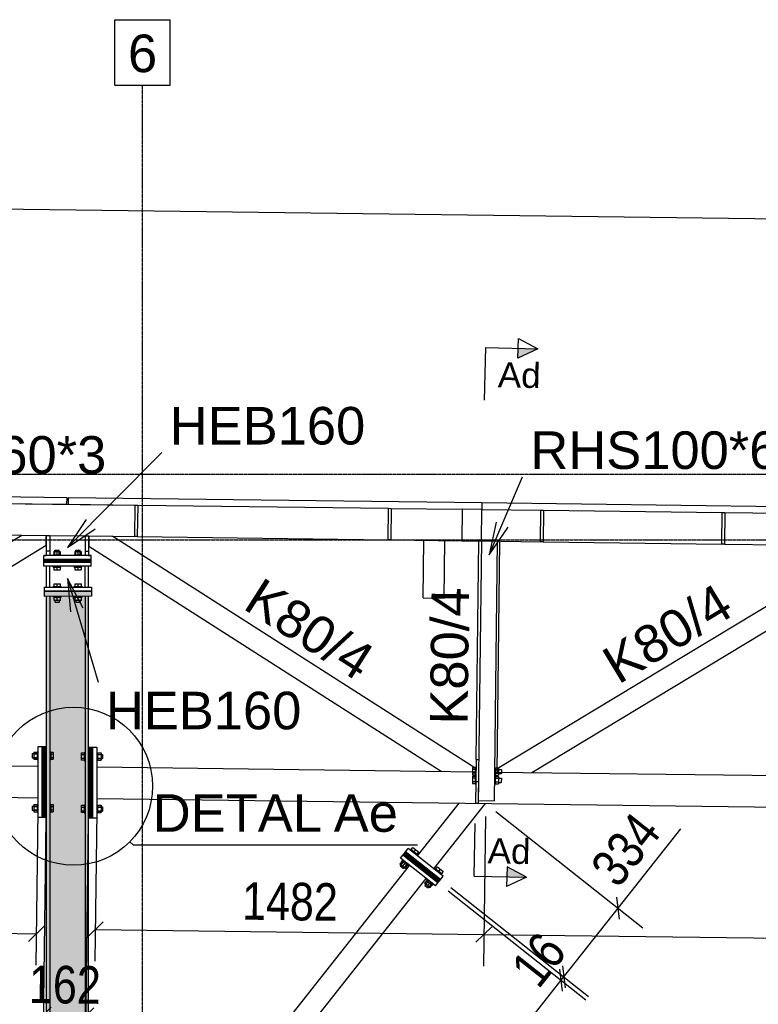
# Model space of a CAD drawing. Header units: millimetres. Extents: x -32861 to 254386, y 0 to 15445.
# Tile 5 of 67: x -23714 to -20898, y 8105 to 11858. Entities that reach past the tile are written whole.
import ezdxf

# ---------------------------------------------------------------- set-up
doc = ezdxf.new("R2010")
doc.units = ezdxf.units.MM
doc.linetypes.add('DXK_LINE_DOT3', pattern=[5.9187, 2.979, -0.9799, 0.9799, -0.9799])
doc.styles.add('Arial', font='ARIAL.TTF', dxfattribs={"height": 0.2})
doc.styles.add('Arial Narrow', font='ARIALN.TTF', dxfattribs={"height": 0.2})

# ---------------------------------------------------------------- blocks, each defined once
blk = doc.blocks.new('Part-94581 - 93498')
at = {"color": 7}
for p, q in [((-23620.9, 9694.7), (-23611.9, 9694.7)), ((-23620.9, 9694.7), (-23620.9, 9694.7)), ((-23451.9, 9694.9), (-23440.9, 9695)), ((-23440.9, 9695), (-23440.9, 9695))]:
    blk.add_line(p, q, dxfattribs=at)
blk = doc.blocks.new('Part-94392 - 93498')
at = {"color": 7}
for p, q in [((-22197.8, 8670.9), (-22038.9, 8871.9)), ((-22135.1, 8621.3), (-21937.9, 8870.6))]:
    blk.add_line(p, q, dxfattribs=at)
blk = doc.blocks.new('Bolt-93934 - 93498')
at = {"color": 7}
for p, q in [((-23579.3, 9659.5), (-23579.3, 9659.7)), ((-23579.3, 9659.5), (-23579.3, 9659.7)), ((-23579.3, 9659.5), (-23561.3, 9659.6)), ((-23578.9, 9659.5), (-23579.3, 9659.5)), ((-23561.3, 9659.6), (-23561.3, 9659.8)), ((-23561.3, 9659.6), (-23561.3, 9659.8)), ((-23499.3, 9659.8), (-23493.1, 9659.9)), ((-23499.3, 9659.9), (-23499.3, 9659.8)), ((-23499.3, 9659.8), (-23499.3, 9659.9)), ((-23498.9, 9659.8), (-23499.3, 9659.8))]:
    blk.add_line(p, q, dxfattribs=at)
blk = doc.blocks.new('Part-93592 - 93498')
blk.add_hatch(color=96).paths.add_polyline_path([(-23451.9, 9659.9), (-23464.9, 9659.9), (-23595.3, 9659.7), (-23598.9, 9659.7), (-23611.9, 9659.7), (-23611.9, 6675.6), (-23598.9, 6675.6), (-23598.9, 6665.5), (-23464.9, 6665.5), (-23464.9, 6675.6), (-23451.9, 6675.6)])
at = {"color": 96}
for p, q in [((-23611.9, 6675.6), (-23611.9, 9659.7)), ((-23598.9, 9659.7), (-23598.9, 6675.6)), ((-23464.9, 9659.9), (-23464.9, 6675.6)), ((-23451.9, 6675.6), (-23451.9, 9659.9)), ((-23598.9, 6675.6), (-23611.9, 6675.6)), ((-23598.9, 6665.5), (-23464.9, 6665.5)), ((-23464.9, 6675.6), (-23451.9, 6675.6))]:
    blk.add_line(p, q, dxfattribs=at)
blk = doc.blocks.new('Part-94459 - 93498')
at = {"color": 7}
for p, q in [((-23440.9, 9084.5), (-23435.9, 9084.5)), ((-23440.9, 8814.5), (-23440.9, 9084.5)), ((-23435.9, 9084.5), (-23435.9, 8814.5)), ((-23435.9, 8814.5), (-23440.9, 8814.5))]:
    blk.add_line(p, q, dxfattribs=at)
blk = doc.blocks.new('Part-93683 - 93498')
at = {"color": 7}
for p, q in [((-23419.9, 9009.5), (-21974.4, 8991.1)), ((-21904.4, 8990.2), (-20364.5, 8970.6)), ((-23419.9, 8889.5), (-12251.7, 8747.5))]:
    blk.add_line(p, q, dxfattribs=at)
blk = doc.blocks.new('Bolt-95091 - 93498')
at = {"color": 7}
for p, q in [((-21987.6, 8973.8), (-21988, 8946.2)), ((-21987.6, 8973.8), (-21977.6, 8973.7)), ((-21987.2, 9007.1), (-21987.5, 8979.5)), ((-21987.5, 8979.5), (-21977.5, 8979.3)), ((-21987.4, 8987.2), (-21977.4, 8987)), ((-21987.3, 9001), (-21977.3, 9000.9)), ((-21987.2, 9007.1), (-21977.2, 9007)), ((-21977.6, 8974.9), (-21978, 8944.9)), ((-21977.2, 9008.1), (-21977.6, 8978.2)), ((-21977.6, 8978.2), (-21974.6, 8978.2)), ((-21977.6, 8974.9), (-21974.6, 8974.8)), ((-21977.2, 9008.1), (-21974.2, 9008.1)), ((-21904.6, 8977.3), (-21901.6, 8977.2)), ((-21904.6, 8973.9), (-21901.6, 8973.9)), ((-21904.2, 9007.2), (-21901.2, 9007.2)), ((-21901.6, 8973.9), (-21902, 8944)), ((-21901.2, 9007.2), (-21901.6, 8977.2)), ((-21901.6, 8978.4), (-21888.6, 8978.2)), ((-21901.6, 8972.7), (-21888.6, 8972.6)), ((-21901.5, 8986.1), (-21888.5, 8985.9)), ((-21901.3, 8999.9), (-21888.3, 8999.7)), ((-21901.2, 9006), (-21888.2, 9005.9)), ((-21888.6, 8972.6), (-21889, 8944.9)), ((-21888.2, 9005.9), (-21888.6, 8978.2)), ((-21888.5, 8984.1), (-21877.5, 8983.9)), ((-21888.3, 9000), (-21877.3, 8999.9)), ((-21877.3, 8999.9), (-21877.5, 8983.9)), ((-21988, 8946.2), (-21978, 8946.1)), ((-21987.9, 8953.9), (-21977.9, 8953.7)), ((-21987.7, 8967.7), (-21977.7, 8967.6)), ((-21978, 8944.9), (-21975, 8944.9)), ((-21905, 8944), (-21902, 8944)), ((-21902, 8945.1), (-21889, 8944.9)), ((-21901.9, 8952.8), (-21888.9, 8952.6)), ((-21901.7, 8966.6), (-21888.7, 8966.4)), ((-21888.9, 8950.8), (-21877.9, 8950.6)), ((-21888.7, 8966.7), (-21877.7, 8966.6)), ((-21877.7, 8966.6), (-21877.9, 8950.6))]:
    blk.add_line(p, q, dxfattribs=at)
blk = doc.blocks.new('Part-94462 - 93498')
at = {"color": 7}
for p, q in [((-23435.9, 9084.5), (-23419.9, 9084.5)), ((-23435.9, 8814.5), (-23435.9, 9084.5)), ((-23419.9, 9084.5), (-23419.9, 8814.5)), ((-23419.9, 8814.5), (-23435.9, 8814.5))]:
    blk.add_line(p, q, dxfattribs=at)
blk = doc.blocks.new('Part-94447 - 93498')
at = {"color": 7}
for p, q in [((-22262.9, 8661.1), (-22253, 8673.7)), ((-22119.6, 8568.3), (-22253, 8673.7)), ((-22129.5, 8555.7), (-22262.9, 8661.1)), ((-22129.5, 8555.7), (-22119.6, 8568.3))]:
    blk.add_line(p, q, dxfattribs=at)
blk = doc.blocks.new('Part-93722 - 93498')
at = {"color": 7}
for p, q in [((-21973.8, 9037.5), (-21963.2, 9871)), ((-21894.4, 8990.1), (-21883.2, 9870))]:
    blk.add_line(p, q, dxfattribs=at)
blk = doc.blocks.new('Part-94900 - 93498')
at = {"color": 7}
for p, q in [((-23528.7, 10035.9), (-23529.1, 10010.9)), ((-21951.9, 10015.9), (-23528.7, 10035.9)), ((-23529.1, 10010.9), (-23274.1, 10007.7)), ((-23264.1, 10007.6), (-22307.5, 9995.4)), ((-22297.5, 9995.3), (-22026.7, 9991.8))]:
    blk.add_line(p, q, dxfattribs=at)
blk = doc.blocks.new('Bolt-94786 - 93498')
at = {"color": 7}
for p, q in [((-23451.9, 9057.5), (-23450.9, 9057.5)), ((-23451.9, 9057.5), (-23450.9, 9057.5)), ((-23419.9, 9064.5), (-23416.9, 9064.5)), ((-23419.9, 9057.5), (-23397.9, 9057.5)), ((-23416.9, 9064.5), (-23416.9, 9034.5)), ((-23416.9, 9063.3), (-23403.9, 9063.3)), ((-23416.9, 9056.4), (-23403.9, 9056.4)), ((-23403.9, 9063.3), (-23403.9, 9035.6)), ((-23397.9, 9057.5), (-23397.9, 9041.5)), ((-23451.9, 9041.5), (-23450.9, 9041.5)), ((-23451.9, 9041.5), (-23450.9, 9041.5)), ((-23419.9, 9041.5), (-23397.9, 9041.5)), ((-23419.9, 9034.5), (-23416.9, 9034.5)), ((-23416.9, 9042.5), (-23403.9, 9042.5)), ((-23416.9, 9035.6), (-23403.9, 9035.6)), ((-23419.9, 8864.5), (-23416.9, 8864.5)), ((-23416.9, 8864.5), (-23416.9, 8834.5)), ((-23416.9, 8863.3), (-23403.9, 8863.3)), ((-23403.9, 8863.3), (-23403.9, 8835.6)), ((-23451.9, 8857.5), (-23450.9, 8857.5)), ((-23451.9, 8857.5), (-23450.9, 8857.5)), ((-23451.9, 8841.5), (-23450.9, 8841.5)), ((-23450.9, 8841.5), (-23451.9, 8841.5)), ((-23419.9, 8857.5), (-23397.9, 8857.5)), ((-23419.9, 8841.5), (-23397.9, 8841.5)), ((-23419.9, 8834.5), (-23416.9, 8834.5)), ((-23416.9, 8856.4), (-23403.9, 8856.4)), ((-23416.9, 8842.5), (-23403.9, 8842.5)), ((-23416.9, 8835.6), (-23403.9, 8835.6)), ((-23397.9, 8857.5), (-23397.9, 8841.5))]:
    blk.add_line(p, q, dxfattribs=at)
blk = doc.blocks.new('GridLine-95858 - 93498')
at = {"color": 6, "linetype": 'DXK_LINE_DOT3'}
blk.add_line((-32088, 10125), (-8520, 10125), dxfattribs=at)
blk = doc.blocks.new('GridLine-95861 - 93498')
at = {"color": 6, "linetype": 'DXK_LINE_DOT3'}
blk.add_line((-32088, 9875), (-8519.6, 9875), dxfattribs=at)
blk = doc.blocks.new('Part-93909 - 93498')
at = {"color": 7}
for p, q in [((-23868, 10015.3), (-23274.1, 10007.7)), ((-23264.1, 10007.6), (-22307.5, 9995.4)), ((-22297.5, 9995.3), (-22026.7, 9991.8)), ((-23869.6, 9895.3), (-23611.9, 9892)), ((-23598.9, 9891.8), (-23464.9, 9890.1)), ((-23451.9, 9890), (-23275.6, 9887.7)), ((-23265.6, 9887.6), (-22309, 9875.4)), ((-22299, 9875.3), (-22028.2, 9871.9))]:
    blk.add_line(p, q, dxfattribs=at)
blk = doc.blocks.new('Part-93915 - 93498')
at = {"color": 7}
for p, q in [((-23611.9, 9815.3), (-23611.9, 9892)), ((-23611.9, 9892), (-23598.9, 9892)), ((-23598.9, 9892), (-23598.9, 9815.3)), ((-23464.9, 9890.1), (-23451.9, 9890)), ((-23464.9, 9890.1), (-23464.9, 9815.3)), ((-23451.9, 9890), (-23451.9, 9815.3)), ((-23598.9, 9832), (-23611.9, 9832)), ((-23464.9, 9832), (-23451.9, 9832))]:
    blk.add_line(p, q, dxfattribs=at)
blk = doc.blocks.new('Part-93937 - 93498')
blk.add_hatch(color=96).paths.add_polyline_path([(-23620.8, 9659.7), (-23440.8, 9660), (-23440.9, 9680), (-23620.9, 9679.7)])
at = {"color": 96}
for p, q in [((-23620.9, 9679.7), (-23440.9, 9680)), ((-23620.9, 9679.7), (-23620.9, 9679.7)), ((-23620.9, 9679.7), (-23620.8, 9659.7)), ((-23440.8, 9660), (-23620.8, 9659.7)), ((-23440.9, 9680), (-23440.9, 9680)), ((-23440.9, 9680), (-23440.8, 9660))]:
    blk.add_line(p, q, dxfattribs=at)
blk = doc.blocks.new('Part-94843 - 93498')
at = {"color": 7}
for p, q in [((-23621.9, 9815.3), (-23611.9, 9815.3)), ((-23451.9, 9815.3), (-23441.9, 9815.3))]:
    blk.add_line(p, q, dxfattribs=at)
blk = doc.blocks.new('Bolt-94007 - 93498')
at = {"color": 7}
for p, q in [((-23665.9, 9060.3), (-23665.9, 9044.3)), ((-23665.9, 9060.3), (-23643.9, 9060.3)), ((-23659.9, 9066.2), (-23659.9, 9038.5)), ((-23659.9, 9066.2), (-23646.9, 9066.2)), ((-23659.9, 9059.2), (-23646.9, 9059.2)), ((-23646.9, 9067.3), (-23646.9, 9037.3)), ((-23646.9, 9067.3), (-23643.9, 9067.3)), ((-23612.9, 9060.3), (-23611.9, 9060.3)), ((-23611.9, 9060.3), (-23612.9, 9060.3)), ((-23598.9, 9067.3), (-23595.9, 9067.3)), ((-23598.9, 9060.3), (-23595.9, 9060.3)), ((-23595.9, 9067.3), (-23595.9, 9037.3)), ((-23595.9, 9066.2), (-23585.9, 9066.2)), ((-23595.9, 9059.2), (-23585.9, 9059.2)), ((-23585.9, 9066.2), (-23585.9, 9038.5)), ((-23665.9, 9044.3), (-23643.9, 9044.3)), ((-23659.9, 9045.4), (-23646.9, 9045.4)), ((-23659.9, 9038.5), (-23646.9, 9038.5)), ((-23646.9, 9037.3), (-23643.9, 9037.3)), ((-23612.9, 9044.3), (-23611.9, 9044.3)), ((-23612.9, 9044.3), (-23611.9, 9044.3)), ((-23598.9, 9044.3), (-23595.9, 9044.3)), ((-23598.9, 9037.3), (-23595.9, 9037.3)), ((-23595.9, 9045.4), (-23585.9, 9045.4)), ((-23595.9, 9038.5), (-23585.9, 9038.5)), ((-23665.9, 8860.3), (-23665.9, 8844.3)), ((-23665.9, 8860.3), (-23643.9, 8860.3)), ((-23659.9, 8866.2), (-23659.9, 8838.5)), ((-23659.9, 8866.2), (-23646.9, 8866.2)), ((-23659.9, 8859.2), (-23646.9, 8859.2)), ((-23646.9, 8867.3), (-23646.9, 8837.3)), ((-23646.9, 8867.3), (-23643.9, 8867.3)), ((-23612.9, 8860.3), (-23611.9, 8860.3)), ((-23612.9, 8860.3), (-23611.9, 8860.3)), ((-23598.9, 8867.3), (-23595.9, 8867.3)), ((-23598.9, 8860.3), (-23595.9, 8860.3)), ((-23595.9, 8867.3), (-23595.9, 8837.3)), ((-23595.9, 8866.2), (-23585.9, 8866.2)), ((-23595.9, 8859.2), (-23585.9, 8859.2)), ((-23585.9, 8866.2), (-23585.9, 8838.5)), ((-23665.9, 8844.3), (-23643.9, 8844.3)), ((-23659.9, 8845.4), (-23646.9, 8845.4)), ((-23659.9, 8838.5), (-23646.9, 8838.5)), ((-23646.9, 8837.3), (-23643.9, 8837.3)), ((-23612.9, 8844.3), (-23611.9, 8844.3)), ((-23612.9, 8844.3), (-23611.9, 8844.3)), ((-23598.9, 8844.3), (-23595.9, 8844.3)), ((-23598.9, 8837.3), (-23595.9, 8837.3)), ((-23595.9, 8845.4), (-23585.9, 8845.4)), ((-23595.9, 8838.5), (-23585.9, 8838.5))]:
    blk.add_line(p, q, dxfattribs=at)
blk = doc.blocks.new('Part-94454 - 93498')
at = {"color": 7}
for p, q in [((-22246.2, 8682.3), (-22243, 8686.2)), ((-22112.8, 8576.9), (-22246.2, 8682.3)), ((-22109.7, 8580.8), (-22243, 8686.2)), ((-22112.8, 8576.9), (-22109.7, 8580.8))]:
    blk.add_line(p, q, dxfattribs=at)
blk = doc.blocks.new('Part-94008 - 93498')
at = {"color": 7}
for p, q in [((-23617.9, 8817.3), (-23617.9, 9087.3)), ((-23617.9, 9087.3), (-23612.9, 9087.3)), ((-23612.9, 9087.3), (-23612.9, 8817.3)), ((-23612.9, 8817.3), (-23617.9, 8817.3))]:
    blk.add_line(p, q, dxfattribs=at)
blk = doc.blocks.new('Part-94444 - 93498')
at = {"color": 7}
for p, q in [((-22252.4, 8674.5), (-22249.3, 8678.4)), ((-22119, 8569), (-22252.4, 8674.5)), ((-22115.9, 8573), (-22249.3, 8678.4)), ((-22119, 8569), (-22115.9, 8573))]:
    blk.add_line(p, q, dxfattribs=at)
blk = doc.blocks.new('Part-94009 - 93498')
at = {"color": 7}
for p, q in [((-23622.9, 8817.3), (-23622.9, 9087.3)), ((-23622.9, 9087.3), (-23617.9, 9087.3)), ((-23617.9, 9087.3), (-23617.9, 8817.3)), ((-23617.9, 8817.3), (-23622.9, 8817.3))]:
    blk.add_line(p, q, dxfattribs=at)
blk = doc.blocks.new('Part-94017 - 93498')
at = {"color": 7}
for p, q in [((-28331.3, 9071.9), (-28367.2, 8952.4)), ((-28331.3, 9071.9), (-23643.9, 9012.3)), ((-28367.2, 8952.4), (-23643.9, 8892.3))]:
    blk.add_line(p, q, dxfattribs=at)
blk = doc.blocks.new('Part-94018 - 93498')
at = {"color": 7}
for p, q in [((-23627.9, 8817.3), (-23627.9, 9087.3)), ((-23627.9, 9087.3), (-23622.9, 9087.3)), ((-23622.9, 9087.3), (-23622.9, 8817.3)), ((-23622.9, 8817.3), (-23627.9, 8817.3))]:
    blk.add_line(p, q, dxfattribs=at)
blk = doc.blocks.new('Part-94021 - 93498')
at = {"color": 7}
for p, q in [((-23643.9, 8817.3), (-23643.9, 9087.3)), ((-23643.9, 9087.3), (-23627.9, 9087.3)), ((-23627.9, 9087.3), (-23627.9, 8817.3)), ((-23627.9, 8817.3), (-23643.9, 8817.3))]:
    blk.add_line(p, q, dxfattribs=at)
blk = doc.blocks.new('Part-95113 - 93498')
at = {"color": 7}
for p, q in [((-22176, 9653.7), (-22173.2, 9873.7)), ((-22096, 9652.7), (-22093.2, 9872.7)), ((-22176, 9653.7), (-22096, 9652.7))]:
    blk.add_line(p, q, dxfattribs=at)
blk = doc.blocks.new('Part-94301 - 93498')
at = {"color": 7}
for p, q in [((-23706.3, 9892.2), (-23868.1, 9794)), ((-23612.9, 9891), (-23706.3, 9892.2)), ((-23612.8, 9855.3), (-23612.9, 9891)), ((-23826.6, 9725.6), (-23612.8, 9855.3))]:
    blk.add_line(p, q, dxfattribs=at)
blk = doc.blocks.new('Part-94213 - 93498')
at = {"color": 7}
for p, q in [((-23359.1, 9887.8), (-23450.9, 9888.9)), ((-23450.9, 9888.9), (-23450.9, 9851.5)), ((-21975.2, 9003.7), (-23359.1, 9887.8)), ((-23450.9, 9851.5), (-22106.8, 8992.8)), ((-21975.4, 8991.1), (-21975.2, 9003.7))]:
    blk.add_line(p, q, dxfattribs=at)
blk = doc.blocks.new('Part-95126 - 93498')
at = {"color": 7}
for p, q in [((-21037.3, 9859.3), (-21035.8, 9979.2)), ((-21035.8, 9979.2), (-21025.8, 9979.1)), ((-21025.8, 9979.1), (-21027.3, 9859.1)), ((-21027.3, 9859.1), (-21037.3, 9859.3))]:
    blk.add_line(p, q, dxfattribs=at)
blk = doc.blocks.new('Part-94219 - 93498')
at = {"color": 7}
for p, q in [((-20487.4, 9851.3), (-21893.2, 9002.6)), ((-21762, 8988.4), (-20354.5, 9838)), ((-20354.4, 9849.6), (-20487.4, 9851.3)), ((-20354.5, 9838), (-20354.4, 9849.6)), ((-21893.2, 9002.6), (-21893.4, 8990.1))]:
    blk.add_line(p, q, dxfattribs=at)
blk = doc.blocks.new('Part-94466 - 93498')
at = {"color": 7}
for p, q in [((-23441.9, 9794.3), (-23621.9, 9794.3)), ((-23621.9, 9789.3), (-23621.9, 9794.3)), ((-23441.9, 9789.3), (-23621.9, 9789.3)), ((-23441.9, 9789.3), (-23441.9, 9794.3))]:
    blk.add_line(p, q, dxfattribs=at)
blk = doc.blocks.new('Part-104451 - 93498')
at = {"color": 7}
for p, q in [((-21728.2, 9868), (-21726.7, 9988)), ((-21726.7, 9988), (-21716.7, 9987.9)), ((-21716.7, 9987.9), (-21718.2, 9867.9)), ((-21718.2, 9867.9), (-21728.2, 9868))]:
    blk.add_line(p, q, dxfattribs=at)
blk = doc.blocks.new('Part-94398 - 93498')
at = {"color": 7}
for p, q in [((-23341.9, 7223.7), (-22227.6, 8633.2)), ((-23279.1, 7174.1), (-22164.8, 8583.6))]:
    blk.add_line(p, q, dxfattribs=at)
blk = doc.blocks.new('Part-94438 - 93498')
at = {"color": 7}
for p, q in [((-23611.9, 9694.7), (-23611.9, 9774.3)), ((-23598.9, 9694.7), (-23598.9, 9774.3)), ((-23464.9, 9694.9), (-23464.9, 9774.3)), ((-23451.9, 9694.9), (-23451.9, 9774.3))]:
    blk.add_line(p, q, dxfattribs=at)
blk = doc.blocks.new('Part-94441 - 93498')
at = {"color": 7}
for p, q in [((-23620.9, 9694.7), (-23440.9, 9695)), ((-23620.9, 9694.7), (-23620.9, 9694.7)), ((-23620.9, 9694.7), (-23620.9, 9679.7)), ((-23440.9, 9695), (-23440.9, 9695)), ((-23440.9, 9695), (-23440.9, 9680)), ((-23440.9, 9680), (-23620.9, 9679.7))]:
    blk.add_line(p, q, dxfattribs=at)
blk = doc.blocks.new('Bolt-94442 - 93498')
at = {"color": 7}
for p, q in [((-23477.9, 9063.3), (-23467.9, 9063.3)), ((-23477.9, 9035.6), (-23477.9, 9063.3)), ((-23477.9, 9056.4), (-23467.9, 9056.4)), ((-23467.9, 9064.5), (-23467.9, 9034.5)), ((-23467.9, 9064.5), (-23464.9, 9064.5)), ((-23467.9, 9057.5), (-23464.9, 9057.5)), ((-23451.9, 9057.5), (-23450.9, 9057.5)), ((-23451.9, 9057.5), (-23450.9, 9057.5)), ((-23419.9, 9064.5), (-23416.9, 9064.5)), ((-23419.9, 9057.5), (-23397.9, 9057.5)), ((-23416.9, 9064.5), (-23416.9, 9034.5)), ((-23416.9, 9063.3), (-23403.9, 9063.3)), ((-23416.9, 9056.4), (-23403.9, 9056.4)), ((-23403.9, 9063.3), (-23403.9, 9035.6)), ((-23397.9, 9057.5), (-23397.9, 9041.5)), ((-23477.9, 9042.5), (-23467.9, 9042.5)), ((-23467.9, 9035.6), (-23477.9, 9035.6)), ((-23467.9, 9041.5), (-23464.9, 9041.5)), ((-23467.9, 9034.5), (-23464.9, 9034.5)), ((-23451.9, 9041.5), (-23450.9, 9041.5)), ((-23451.9, 9041.5), (-23450.9, 9041.5)), ((-23419.9, 9041.5), (-23397.9, 9041.5)), ((-23419.9, 9034.5), (-23416.9, 9034.5)), ((-23416.9, 9042.5), (-23403.9, 9042.5)), ((-23416.9, 9035.6), (-23403.9, 9035.6)), ((-23477.9, 8863.3), (-23467.9, 8863.3)), ((-23477.9, 8835.6), (-23477.9, 8863.3)), ((-23467.9, 8864.5), (-23467.9, 8834.5)), ((-23467.9, 8864.5), (-23464.9, 8864.5)), ((-23419.9, 8864.5), (-23416.9, 8864.5)), ((-23416.9, 8864.5), (-23416.9, 8834.5)), ((-23416.9, 8863.3), (-23403.9, 8863.3)), ((-23403.9, 8863.3), (-23403.9, 8835.6)), ((-23477.9, 8856.4), (-23467.9, 8856.4)), ((-23477.9, 8842.5), (-23467.9, 8842.5)), ((-23467.9, 8835.6), (-23477.9, 8835.6)), ((-23467.9, 8857.5), (-23464.9, 8857.5)), ((-23467.9, 8841.5), (-23464.9, 8841.5)), ((-23467.9, 8834.5), (-23464.9, 8834.5)), ((-23451.9, 8857.5), (-23450.9, 8857.5)), ((-23451.9, 8857.5), (-23450.9, 8857.5)), ((-23451.9, 8841.5), (-23450.9, 8841.5)), ((-23450.9, 8841.5), (-23451.9, 8841.5)), ((-23419.9, 8857.5), (-23397.9, 8857.5)), ((-23419.9, 8841.5), (-23397.9, 8841.5)), ((-23419.9, 8834.5), (-23416.9, 8834.5)), ((-23416.9, 8856.4), (-23403.9, 8856.4)), ((-23416.9, 8842.5), (-23403.9, 8842.5)), ((-23416.9, 8835.6), (-23403.9, 8835.6)), ((-23397.9, 8857.5), (-23397.9, 8841.5))]:
    blk.add_line(p, q, dxfattribs=at)
blk = doc.blocks.new('Part-94443 - 93498')
at = {"color": 7}
for p, q in [((-23450.9, 9084.5), (-23445.9, 9084.5)), ((-23450.9, 8814.5), (-23450.9, 9084.5)), ((-23445.9, 9084.5), (-23445.9, 8814.5)), ((-23445.9, 8814.5), (-23450.9, 8814.5))]:
    blk.add_line(p, q, dxfattribs=at)
blk = doc.blocks.new('Part-94450 - 93498')
at = {"color": 7}
for p, q in [((-22243, 8686.2), (-22233.1, 8698.8)), ((-22109.7, 8580.8), (-22243, 8686.2)), ((-22099.8, 8593.4), (-22233.1, 8698.8)), ((-22109.7, 8580.8), (-22099.8, 8593.4))]:
    blk.add_line(p, q, dxfattribs=at)
blk = doc.blocks.new('Part-95103 - 93498')
at = {"color": 7}
for p, q in [((-21951.9, 10015.9), (-21952.2, 9990.9)), ((-21952.2, 9990.9), (-21726.7, 9988)), ((-20314, 9995.1), (-21951.9, 10015.9)), ((-21716.7, 9987.9), (-21035.8, 9979.2)), ((-20314.3, 9970.1), (-20314, 9995.1)), ((-21025.8, 9979.1), (-20344.8, 9970.5)), ((-20334.8, 9970.3), (-20314.3, 9970.1))]:
    blk.add_line(p, q, dxfattribs=at)
blk = doc.blocks.new('Part-94458 - 93498')
at = {"color": 7}
for p, q in [((-23445.9, 9084.5), (-23440.9, 9084.5)), ((-23445.9, 8814.5), (-23445.9, 9084.5)), ((-23440.9, 9084.5), (-23440.9, 8814.5)), ((-23440.9, 8814.5), (-23445.9, 8814.5))]:
    blk.add_line(p, q, dxfattribs=at)
blk = doc.blocks.new('Bolt-94465 - 93498')
at = {"color": 7}
for p, q in [((-23585.9, 9697.7), (-23555.9, 9697.8)), ((-23585.9, 9694.7), (-23585.9, 9697.7)), ((-23582.9, 9707.7), (-23558.9, 9707.8)), ((-23582.9, 9697.7), (-23582.9, 9707.7)), ((-23570.9, 9697.7), (-23570.9, 9707.7)), ((-23558.9, 9697.8), (-23558.9, 9707.8)), ((-23555.9, 9694.8), (-23555.9, 9697.8)), ((-23505.9, 9697.9), (-23475.9, 9697.9)), ((-23505.9, 9694.9), (-23505.9, 9697.9)), ((-23502.9, 9697.9), (-23502.9, 9707.9)), ((-23502.9, 9707.9), (-23478.9, 9707.9)), ((-23490.9, 9697.9), (-23490.9, 9707.9)), ((-23478.9, 9697.9), (-23478.9, 9707.9)), ((-23475.9, 9694.9), (-23475.9, 9697.9)), ((-23585.8, 9656.7), (-23585.8, 9659.7)), ((-23585.8, 9656.7), (-23555.8, 9656.8)), ((-23582.8, 9643.7), (-23582.8, 9656.7)), ((-23570.8, 9643.7), (-23570.8, 9656.7)), ((-23558.8, 9643.8), (-23558.8, 9656.8)), ((-23555.8, 9656.8), (-23555.8, 9659.8)), ((-23505.8, 9656.8), (-23505.8, 9659.8)), ((-23505.8, 9656.8), (-23475.8, 9656.9)), ((-23502.8, 9643.9), (-23502.8, 9656.9)), ((-23490.8, 9643.9), (-23490.8, 9656.9)), ((-23478.8, 9643.9), (-23478.8, 9656.9)), ((-23475.8, 9656.9), (-23475.8, 9659.9)), ((-23558.8, 9643.8), (-23582.8, 9643.7)), ((-23578.8, 9637.7), (-23578.8, 9643.7)), ((-23578.8, 9637.7), (-23562.8, 9637.8)), ((-23562.8, 9637.8), (-23562.8, 9643.8)), ((-23478.8, 9643.9), (-23502.8, 9643.9)), ((-23498.8, 9637.9), (-23498.8, 9643.9)), ((-23498.8, 9637.9), (-23482.8, 9637.9)), ((-23482.8, 9637.9), (-23482.8, 9643.9))]:
    blk.add_line(p, q, dxfattribs=at)
blk = doc.blocks.new('Part-94467 - 93498')
at = {"color": 7}
for p, q in [((-23441.9, 9799.3), (-23621.9, 9799.3)), ((-23621.9, 9794.3), (-23621.9, 9799.3)), ((-23441.9, 9794.3), (-23441.9, 9799.3)), ((-23441.9, 9794.3), (-23621.9, 9794.3))]:
    blk.add_line(p, q, dxfattribs=at)
blk = doc.blocks.new('Bolt-94468 - 93498')
at = {"color": 7}
for p, q in [((-23579.9, 9836.3), (-23563.9, 9836.3)), ((-23579.9, 9815.3), (-23579.9, 9836.3)), ((-23563.9, 9815.3), (-23563.9, 9836.3)), ((-23499.9, 9836.3), (-23483.9, 9836.3)), ((-23499.9, 9815.3), (-23499.9, 9836.3)), ((-23483.9, 9815.3), (-23483.9, 9836.3)), ((-23586.9, 9818.3), (-23556.9, 9818.3)), ((-23586.9, 9815.3), (-23586.9, 9818.3)), ((-23583.9, 9831.3), (-23559.9, 9831.3)), ((-23583.9, 9831.3), (-23583.9, 9818.3)), ((-23579.9, 9799.3), (-23579.9, 9800.3)), ((-23579.9, 9799.3), (-23579.9, 9800.3)), ((-23571.9, 9831.3), (-23571.9, 9818.3)), ((-23563.9, 9799.3), (-23563.9, 9800.3)), ((-23563.9, 9799.3), (-23563.9, 9800.3)), ((-23559.9, 9831.3), (-23559.9, 9818.3)), ((-23556.9, 9815.3), (-23556.9, 9818.3)), ((-23506.9, 9818.3), (-23476.9, 9818.3)), ((-23506.9, 9815.3), (-23506.9, 9818.3)), ((-23503.9, 9831.3), (-23479.9, 9831.3)), ((-23503.9, 9831.3), (-23503.9, 9818.3)), ((-23499.9, 9799.3), (-23499.9, 9800.3)), ((-23499.9, 9799.3), (-23499.9, 9800.3)), ((-23491.9, 9831.3), (-23491.9, 9818.3)), ((-23483.9, 9799.3), (-23483.9, 9800.3)), ((-23483.9, 9799.3), (-23483.9, 9800.3)), ((-23479.9, 9831.3), (-23479.9, 9818.3)), ((-23476.9, 9815.3), (-23476.9, 9818.3)), ((-23586.9, 9771.3), (-23586.9, 9774.3)), ((-23586.9, 9771.3), (-23556.9, 9771.3)), ((-23583.9, 9771.3), (-23583.9, 9761.3)), ((-23583.9, 9761.3), (-23559.9, 9761.3)), ((-23579.9, 9771.3), (-23579.9, 9774.3)), ((-23571.9, 9771.3), (-23571.9, 9761.3)), ((-23563.9, 9771.3), (-23563.9, 9774.3)), ((-23559.9, 9771.3), (-23559.9, 9761.3)), ((-23556.9, 9771.3), (-23556.9, 9774.3)), ((-23506.9, 9771.3), (-23506.9, 9774.3)), ((-23506.9, 9771.3), (-23476.9, 9771.3)), ((-23503.9, 9771.3), (-23503.9, 9761.3)), ((-23503.9, 9761.3), (-23479.9, 9761.3)), ((-23499.9, 9771.3), (-23499.9, 9774.3)), ((-23491.9, 9771.3), (-23491.9, 9761.3)), ((-23483.9, 9771.3), (-23483.9, 9774.3)), ((-23479.9, 9771.3), (-23479.9, 9761.3)), ((-23476.9, 9771.3), (-23476.9, 9774.3))]:
    blk.add_line(p, q, dxfattribs=at)
blk = doc.blocks.new('Part-94471 - 93498')
at = {"color": 7}
for p, q in [((-23441.9, 9815.3), (-23621.9, 9815.3)), ((-23621.9, 9800.3), (-23621.9, 9815.3)), ((-23441.9, 9800.3), (-23621.9, 9800.3)), ((-23441.9, 9800.3), (-23441.9, 9815.3))]:
    blk.add_line(p, q, dxfattribs=at)
blk = doc.blocks.new('Part-94474 - 93498')
at = {"color": 7}
for p, q in [((-23441.9, 9789.3), (-23621.9, 9789.3)), ((-23621.9, 9774.3), (-23621.9, 9789.3)), ((-23441.9, 9774.3), (-23621.9, 9774.3)), ((-23441.9, 9774.3), (-23441.9, 9789.3))]:
    blk.add_line(p, q, dxfattribs=at)
blk = doc.blocks.new('Bolt-94479 - 93498')
at = {"color": 7}
for p, q in [((-22222.8, 8695.7), (-22225.3, 8692.6)), ((-22222.8, 8695.7), (-22199.3, 8677.1)), ((-22221.6, 8694.8), (-22215.4, 8702.6)), ((-22217.3, 8691.4), (-22219.8, 8688.2)), ((-22215.4, 8702.6), (-22194.2, 8685.9)), ((-22204.8, 8694.3), (-22211, 8686.4)), ((-22204.8, 8681.5), (-22207.2, 8678.3)), ((-22199.3, 8677.1), (-22201.7, 8674)), ((-22194.2, 8685.9), (-22200.4, 8678)), ((-22256.4, 8650.9), (-22264.4, 8640.7)), ((-22264.4, 8640.7), (-22243.2, 8623.9)), ((-22249.6, 8650.6), (-22263.8, 8632.5)), ((-22255.1, 8654.9), (-22257.5, 8651.8)), ((-22257.5, 8651.8), (-22234, 8633.2)), ((-22245.8, 8642.5), (-22253.8, 8632.3)), ((-22237, 8640.7), (-22251.3, 8622.6)), ((-22243.2, 8623.9), (-22235.2, 8634.1)), ((-22239.6, 8663.1), (-22239, 8663.9)), ((-22239.6, 8663.1), (-22239, 8663.9)), ((-22231.5, 8636.3), (-22234, 8633.2)), ((-22227.1, 8653.2), (-22226.5, 8654)), ((-22227.1, 8653.2), (-22226.5, 8654)), ((-22263.8, 8632.5), (-22251.3, 8622.6)), ((-22128.7, 8621.3), (-22131.1, 8618.2)), ((-22128.7, 8621.3), (-22105.1, 8602.7)), ((-22127.5, 8620.4), (-22121.3, 8628.2)), ((-22123.2, 8617), (-22125.7, 8613.8)), ((-22121.3, 8628.2), (-22100.1, 8611.5)), ((-22110.7, 8619.8), (-22116.9, 8612)), ((-22110.6, 8607), (-22113.1, 8603.9)), ((-22105.1, 8602.7), (-22107.6, 8599.6)), ((-22100.1, 8611.5), (-22106.3, 8603.6)), ((-22162.2, 8576.4), (-22170.3, 8566.2)), ((-22170.3, 8566.2), (-22149.1, 8549.5)), ((-22155.4, 8576.2), (-22169.7, 8558.1)), ((-22160.9, 8580.5), (-22163.4, 8577.4)), ((-22163.4, 8577.4), (-22139.9, 8558.8)), ((-22151.6, 8568.1), (-22159.7, 8557.9)), ((-22142.9, 8566.2), (-22157.1, 8548.2)), ((-22149.1, 8549.5), (-22141, 8559.7)), ((-22145.5, 8588.7), (-22144.9, 8589.5)), ((-22144.9, 8589.5), (-22145.5, 8588.7)), ((-22137.4, 8561.9), (-22139.9, 8558.8)), ((-22132.9, 8578.8), (-22132.3, 8579.6)), ((-22132.9, 8578.8), (-22132.3, 8579.6)), ((-22169.7, 8558.1), (-22157.1, 8548.2))]:
    blk.add_line(p, q, dxfattribs=at)
blk = doc.blocks.new('Part-94480 - 93498')
at = {"color": 7}
for p, q in [((-22249.3, 8678.4), (-22246.2, 8682.3)), ((-22115.9, 8573), (-22249.3, 8678.4)), ((-22112.8, 8576.9), (-22246.2, 8682.3)), ((-22115.9, 8573), (-22112.8, 8576.9))]:
    blk.add_line(p, q, dxfattribs=at)
blk = doc.blocks.new('Part-104449 - 93498')
at = {"color": 7}
for p, q in [((-22309, 9875.4), (-22307.5, 9995.4)), ((-22307.5, 9995.4), (-22297.5, 9995.3)), ((-22297.5, 9995.3), (-22299, 9875.3)), ((-22299, 9875.3), (-22309, 9875.4))]:
    blk.add_line(p, q, dxfattribs=at)
blk = doc.blocks.new('Bolt-94635 - 93498')
at = {"color": 7}
for p, q in [((-23665.9, 9060.3), (-23665.9, 9044.3)), ((-23665.9, 9060.3), (-23643.9, 9060.3)), ((-23659.9, 9066.2), (-23659.9, 9038.5)), ((-23659.9, 9066.2), (-23646.9, 9066.2)), ((-23659.9, 9059.2), (-23646.9, 9059.2)), ((-23646.9, 9067.3), (-23646.9, 9037.3)), ((-23646.9, 9067.3), (-23643.9, 9067.3)), ((-23612.9, 9060.3), (-23611.9, 9060.3)), ((-23611.9, 9060.3), (-23612.9, 9060.3)), ((-23665.9, 9044.3), (-23643.9, 9044.3)), ((-23659.9, 9045.4), (-23646.9, 9045.4)), ((-23659.9, 9038.5), (-23646.9, 9038.5)), ((-23646.9, 9037.3), (-23643.9, 9037.3)), ((-23612.9, 9044.3), (-23611.9, 9044.3)), ((-23612.9, 9044.3), (-23611.9, 9044.3)), ((-23665.9, 8860.3), (-23665.9, 8844.3)), ((-23665.9, 8860.3), (-23643.9, 8860.3)), ((-23659.9, 8866.2), (-23659.9, 8838.5)), ((-23659.9, 8866.2), (-23646.9, 8866.2)), ((-23659.9, 8859.2), (-23646.9, 8859.2)), ((-23646.9, 8867.3), (-23646.9, 8837.3)), ((-23646.9, 8867.3), (-23643.9, 8867.3)), ((-23612.9, 8860.3), (-23611.9, 8860.3)), ((-23612.9, 8860.3), (-23611.9, 8860.3)), ((-23665.9, 8844.3), (-23643.9, 8844.3)), ((-23659.9, 8845.4), (-23646.9, 8845.4)), ((-23659.9, 8838.5), (-23646.9, 8838.5)), ((-23646.9, 8837.3), (-23643.9, 8837.3)), ((-23612.9, 8844.3), (-23611.9, 8844.3)), ((-23612.9, 8844.3), (-23611.9, 8844.3))]:
    blk.add_line(p, q, dxfattribs=at)
blk = doc.blocks.new('Bolt-94827 - 93498')
at = {"color": 7}
for p, q in [((-22222.8, 8695.7), (-22225.3, 8692.6)), ((-22222.8, 8695.7), (-22199.3, 8677.1)), ((-22221.6, 8694.8), (-22215.4, 8702.6)), ((-22217.3, 8691.4), (-22219.8, 8688.2)), ((-22215.4, 8702.6), (-22194.2, 8685.9)), ((-22204.8, 8694.3), (-22211, 8686.4)), ((-22204.8, 8681.5), (-22207.2, 8678.3)), ((-22199.3, 8677.1), (-22201.7, 8674)), ((-22194.2, 8685.9), (-22200.4, 8678)), ((-22256.4, 8650.9), (-22264.4, 8640.7)), ((-22264.4, 8640.7), (-22243.2, 8623.9)), ((-22249.6, 8650.6), (-22263.8, 8632.5)), ((-22255.1, 8654.9), (-22257.5, 8651.8)), ((-22257.5, 8651.8), (-22234, 8633.2)), ((-22245.8, 8642.5), (-22253.8, 8632.3)), ((-22237, 8640.7), (-22251.3, 8622.6)), ((-22243.2, 8623.9), (-22235.2, 8634.1)), ((-22239.6, 8663.1), (-22239, 8663.9)), ((-22239.6, 8663.1), (-22239, 8663.9)), ((-22231.5, 8636.3), (-22234, 8633.2)), ((-22227.1, 8653.2), (-22226.5, 8654)), ((-22227.1, 8653.2), (-22226.5, 8654)), ((-22263.8, 8632.5), (-22251.3, 8622.6)), ((-22128.7, 8621.3), (-22131.1, 8618.2)), ((-22128.7, 8621.3), (-22105.1, 8602.7)), ((-22127.5, 8620.4), (-22121.3, 8628.2)), ((-22123.2, 8617), (-22125.7, 8613.8)), ((-22121.3, 8628.2), (-22100.1, 8611.5)), ((-22110.7, 8619.8), (-22116.9, 8612)), ((-22110.6, 8607), (-22113.1, 8603.9)), ((-22105.1, 8602.7), (-22107.6, 8599.6)), ((-22100.1, 8611.5), (-22106.3, 8603.6)), ((-22162.2, 8576.4), (-22170.3, 8566.2)), ((-22170.3, 8566.2), (-22149.1, 8549.5)), ((-22155.4, 8576.2), (-22169.7, 8558.1)), ((-22160.9, 8580.5), (-22163.4, 8577.4)), ((-22163.4, 8577.4), (-22139.9, 8558.8)), ((-22151.6, 8568.1), (-22159.7, 8557.9)), ((-22142.9, 8566.2), (-22157.1, 8548.2)), ((-22149.1, 8549.5), (-22141, 8559.7)), ((-22145.5, 8588.7), (-22144.9, 8589.5)), ((-22144.9, 8589.5), (-22145.5, 8588.7)), ((-22137.4, 8561.9), (-22139.9, 8558.8)), ((-22132.9, 8578.8), (-22132.3, 8579.6)), ((-22132.9, 8578.8), (-22132.3, 8579.6)), ((-22169.7, 8558.1), (-22157.1, 8548.2))]:
    blk.add_line(p, q, dxfattribs=at)
blk = doc.blocks.new('Part-94846 - 93498')
at = {"color": 7}
blk.add_line((-23441.9, 9789.3), (-23441.9, 9789.3), dxfattribs=at)
blk = doc.blocks.new('Part-94856 - 93498')
at = {"color": 7}
blk.add_line((-23621.9, 9799.3), (-23441.9, 9799.3), dxfattribs=at)
blk = doc.blocks.new('Bolt-94873 - 93498')
at = {"color": 7}
for p, q in [((-23579.9, 9799.3), (-23579.9, 9800.3)), ((-23579.9, 9799.3), (-23579.9, 9800.3)), ((-23563.9, 9799.3), (-23563.9, 9800.3)), ((-23563.9, 9799.3), (-23563.9, 9800.3)), ((-23499.9, 9799.3), (-23499.9, 9800.3)), ((-23499.9, 9799.3), (-23499.9, 9800.3)), ((-23483.9, 9799.3), (-23483.9, 9800.3)), ((-23483.9, 9799.3), (-23483.9, 9800.3))]:
    blk.add_line(p, q, dxfattribs=at)
blk = doc.blocks.new('Part-94967 - 93498')
at = {"color": 7}
for p, q in [((-25130.3, 10056.3), (-25130.7, 10031.3)), ((-25130.7, 10031.3), (-23924, 10016)), ((-23533.5, 10036), (-25130.3, 10056.3)), ((-23533.8, 10011), (-23533.5, 10036)), ((-23889, 10015.5), (-23888, 10015.5)), ((-23868, 10015.3), (-23533.8, 10011))]:
    blk.add_line(p, q, dxfattribs=at)
blk = doc.blocks.new('Part-95094 - 93498')
at = {"color": 7}
for p, q in [((-21973.8, 9037.5), (-21975.9, 8871.1)), ((-21973.8, 9037.5), (-21963.8, 9037.4)), ((-21974.9, 8954.3), (-21964.9, 8954.2)), ((-21964.9, 8954.2), (-21965.9, 8871)), ((-21975.9, 8871.1), (-21965.9, 8871))]:
    blk.add_line(p, q, dxfattribs=at)
blk = doc.blocks.new('Part-95032 - 93498')
at = {"color": 7}
blk.add_line((-21953.2, 9870.9), (-21951.7, 9990.9), dxfattribs=at)
blk = doc.blocks.new('Part-95051 - 93498')
at = {"color": 7}
for p, q in [((-21953.2, 9870.9), (-21965.8, 8881)), ((-21953.2, 9870.9), (-21893.2, 9870.1)), ((-21893.2, 9870.1), (-21905.8, 8880.2)), ((-21965.8, 8881), (-21905.8, 8880.2))]:
    blk.add_line(p, q, dxfattribs=at)
blk = doc.blocks.new('Part-95077 - 93498')
at = {"color": 7}
for p, q in [((-21953.2, 9870.9), (-21951.7, 9990.9)), ((-21951.7, 9990.9), (-21726.7, 9988)), ((-21716.7, 9987.9), (-21035.8, 9979.2)), ((-21025.8, 9979.1), (-20344.8, 9970.5)), ((-20334.8, 9970.3), (-19651.9, 9961.6)), ((-19641.9, 9961.5), (-19476.9, 9959.4)), ((-19478.4, 9839.4), (-19476.9, 9959.4)), ((-21953.2, 9870.9), (-21728.2, 9868)), ((-21718.2, 9867.9), (-21037.3, 9859.3)), ((-21027.3, 9859.1), (-20346.3, 9850.5)), ((-20336.3, 9850.3), (-19653.4, 9841.7)), ((-19643.4, 9841.5), (-19478.4, 9839.4))]:
    blk.add_line(p, q, dxfattribs=at)
blk = doc.blocks.new('GridLine-95859 - 93498')
at = {"color": 6}
for p, q in [((-23351.2, 11858.2), (-23140, 11858.2)), ((-23351.2, 11608.2), (-23351.2, 11858.2)), ((-23140, 11608.2), (-23140, 11858.2)), ((-23351.2, 11608.2), (-23140, 11608.2))]:
    blk.add_line(p, q, dxfattribs=at)
at = {"color": 6, "linetype": 'DXK_LINE_DOT3'}
blk.add_line((-23245.6, 400), (-23245.6, 11608.2), dxfattribs=at)
at = {"color": 7, "style": 'Arial'}
blk.add_text('6', height=143.3, dxfattribs=at).set_placement((-23301.2, 11658.2))
blk = doc.blocks.new('Part-104453 - 93498')
at = {"color": 7}
for p, q in [((-22026.7, 9991.8), (-22028.2, 9871.9)), ((-21952.2, 9990.9), (-22026.7, 9991.8)), ((-22028.2, 9871.9), (-21953.2, 9870.9))]:
    blk.add_line(p, q, dxfattribs=at)
blk = doc.blocks.new('Part-104459 - 93498')
at = {"color": 7}
for p, q in [((-23275.6, 9887.7), (-23274.1, 10007.7)), ((-23274.1, 10007.7), (-23264.1, 10007.6)), ((-23264.1, 10007.6), (-23265.6, 9887.6)), ((-23265.6, 9887.6), (-23275.6, 9887.7))]:
    blk.add_line(p, q, dxfattribs=at)
blk = doc.blocks.new('StraightDimension-95579 - 93498')
at = {"color": 174}
for p, q in [((-21938.6, 8820.6), (-21945.8, 8250.6)), ((-21913.9, 8400.2), (-21974.7, 8341)), ((-21944.3, 8370.6), (-12258, 8247.5))]:
    blk.add_line(p, q, dxfattribs=at)
blk = doc.blocks.new('StraightDimension-95327 - 93498')
at = {"color": 174}
blk.add_line((-29979.5, 11215.8), (-11133.6, 10976.2), dxfattribs=at)
blk = doc.blocks.new('StraightDimension-95578 - 93498')
at = {"color": 174}
for p, q in [((-23420.5, 8839.5), (-23427.7, 8269.5)), ((-21938.6, 8820.6), (-21945.8, 8250.6)), ((-23395.8, 8419.1), (-23456.6, 8359.8)), ((-23426.2, 8389.5), (-21944.3, 8370.6)), ((-21974.7, 8341), (-21913.9, 8400.2))]:
    blk.add_line(p, q, dxfattribs=at)
at = {"color": 30, "style": 'Arial Narrow'}
blk.add_text('1482', height=143.16, rotation=359.2723, dxfattribs=at).set_placement((-22867, 8427.4))
blk = doc.blocks.new('StraightDimension-95672 - 93498')
at = {"color": 174}
for p, q in [((-22080.4, 8537.2), (-21555.4, 8122.2)), ((-22070.5, 8549.8), (-21545.5, 8134.7)), ((-21644.6, 8154.5), (-21654.4, 8238.7)), ((-21644.5, 8251.3), (-21634.7, 8167)), ((-21649.5, 8196.6), (-21639.6, 8209.2))]:
    blk.add_line(p, q, dxfattribs=at)
at = {"color": 30, "style": 'Arial Narrow'}
blk.add_text('16', height=143.16, rotation=51.6693, dxfattribs=at).set_placement((-21736.4, 8159.3))
blk = doc.blocks.new('StraightDimension-95379 - 93498')
at = {"color": 174}
blk.add_line((-23451.5, 8899.5), (-23463.7, 7942), dxfattribs=at)
blk = doc.blocks.new('StraightDimension-95380 - 93498')
at = {"color": 174}
for p, q in [((-23613.5, 8908.3), (-23625.8, 7944)), ((-23451.5, 8899.5), (-23463.7, 7941.9)), ((-23593.9, 8093.6), (-23654.6, 8034.3)), ((-23492.5, 8032.3), (-23431.8, 8091.5)), ((-23624.2, 8064), (-23462.1, 8061.9))]:
    blk.add_line(p, q, dxfattribs=at)
at = {"color": 30, "style": 'Arial Narrow'}
blk.add_text('162', height=143.16, rotation=359.2723, dxfattribs=at).set_placement((-23679.4, 8109.7))
blk = doc.blocks.new('StraightDimension-95381 - 93498')
at = {"color": 174}
blk.add_line((-23613.5, 8908.3), (-23625.8, 7942.5), dxfattribs=at)
blk = doc.blocks.new('StraightDimension-95538 - 93498')
at = {"color": 174}
for p, q in [((-25116.7, 8861), (-25124.2, 8272.5)), ((-23644.5, 8842.3), (-23652, 8253.8)), ((-25092.3, 8422.1), (-25153.1, 8362.8)), ((-25122.7, 8392.5), (-23650.5, 8373.7)), ((-23680.8, 8344.1), (-23620.1, 8403.4))]:
    blk.add_line(p, q, dxfattribs=at)
at = {"color": 30, "style": 'Arial Narrow'}
blk.add_text('1472', height=143.16, rotation=359.2723, dxfattribs=at).set_placement((-24568.4, 8430.4))
blk = doc.blocks.new('StraightDimension-95671 - 93498')
at = {"color": 174}
for p, q in [((-21898.7, 8839.6), (-21338.4, 8396.6)), ((-21432.5, 8471.1), (-21193.1, 8773.9)), ((-21432.5, 8471.1), (-21193.1, 8773.9)), ((-22070.5, 8549.8), (-21545.5, 8134.7)), ((-21427.6, 8428.9), (-21437.5, 8513.2)), ((-21639.6, 8209.2), (-21432.5, 8471.1)), ((-21644.5, 8251.3), (-21634.7, 8167))]:
    blk.add_line(p, q, dxfattribs=at)
at = {"color": 30, "style": 'Arial Narrow'}
blk.add_text('334', height=143.16, rotation=51.6693, dxfattribs=at).set_placement((-21432.9, 8543.1))
blk = doc.blocks.new('StraightDimension-95673 - 93498')
at = {"color": 174}
for p, q in [((-22080.4, 8537.2), (-21555.4, 8122.2)), ((-21644.6, 8154.5), (-21654.4, 8238.7)), ((-22783.7, 6762), (-21649.5, 8196.6)), ((-23214.5, 7102.7), (-22689.5, 6687.6)), ((-22788.6, 6804.2), (-22778.7, 6719.9))]:
    blk.add_line(p, q, dxfattribs=at)
at = {"color": 30, "style": 'Arial Narrow'}
blk.add_text('1829', height=143.16, rotation=51.6693, dxfattribs=at).set_placement((-22365, 7364.2))
blk = doc.blocks.new('Mark-95028 - 93498')
at = {"color": 30, "style": 'Arial'}
blk.add_text('RHS120*60*3', height=143.262, dxfattribs=at).set_placement((-24629.9, 10127.5))
blk = doc.blocks.new('Mark-94434 - 93498')
at = {"color": 136}
for p, q in [((-23531.4, 9727.8), (-23415.5, 9332.9)), ((-23531.4, 9727.8), (-23520.2, 9600.9)), ((-23472.2, 9614.9), (-23531.4, 9727.8))]:
    blk.add_line(p, q, dxfattribs=at)
at = {"color": 30, "style": 'Arial'}
blk.add_text('HEB160', height=143.26, dxfattribs=at).set_placement((-23385.5, 9152.9))
blk = doc.blocks.new('Mark-93720 - 93498')
at = {"color": 30, "style": 'Arial'}
blk.add_text('K80/4', height=143.26, rotation=89.2726, dxfattribs=at).set_placement((-22007.1, 9170.1))
blk = doc.blocks.new('Mark-93911 - 93498')
at = {"color": 136}
for p, q in [((-23531.6, 9846.5), (-23172, 10208.7)), ((-23461.2, 9952.8), (-23531.6, 9846.5)), ((-23531.6, 9846.5), (-23425.8, 9917.6))]:
    blk.add_line(p, q, dxfattribs=at)
at = {"color": 30, "style": 'Arial'}
blk.add_text('HEB160', height=143.26, dxfattribs=at).set_placement((-23142, 10238.7))
blk = doc.blocks.new('Mark-94217 - 93498')
at = {"color": 30, "style": 'Arial'}
blk.add_text('K80/4', height=143.26, rotation=31.1173, dxfattribs=at).set_placement((-21432.2, 9321.8))
blk = doc.blocks.new('Mark-94211 - 93498')
at = {"color": 30, "style": 'Arial'}
blk.add_text('K80/4', height=143.26, rotation=327.4273, dxfattribs=at).set_placement((-22867.8, 9615.4))
blk = doc.blocks.new('Mark-95047 - 93498')
at = {"color": 136}
for p, q in [((-21923.9, 9818), (-21797, 10115.5)), ((-21897.8, 9942.8), (-21923.9, 9818)), ((-21923.9, 9818), (-21851.8, 9923.2))]:
    blk.add_line(p, q, dxfattribs=at)
at = {"color": 30, "style": 'Arial'}
blk.add_text('RHS100*60*3', height=143.262, dxfattribs=at).set_placement((-21767, 10145.5))
blk = doc.blocks.new('DetailMark-103403 - 93498')
at = {"color": 6}
for p, q in [((-23294.1, 8724.5), (-23281.7, 8712.3)), ((-23281.7, 8712.3), (-22197.2, 8712.3))]:
    blk.add_line(p, q, dxfattribs=at)
blk.add_circle((-23508.7, 8936.1), 301.3, dxfattribs=at)
at = {"color": 6, "style": 'Arial'}
for s, p in [('DETAL', (-23206.7, 8762.3)), ('Ae', (-22516.9, 8762.3))]:
    blk.add_text(s, height=143.26, dxfattribs=at).set_placement(p)
blk = doc.blocks.new('SectionMark-95850 - 93498')
for points in [[(-21814.5, 10568), (-21813.7, 10605.5), (-21738.7, 10603.9)], [(-21856.9, 8591), (-21856.1, 8628.5), (-21781.9, 8589.4)]]:
    blk.add_hatch(color=5).paths.add_polyline_path(points)
at = {"color": 5}
for p, q in [((-21814.5, 10568), (-21812.9, 10643)), ((-21812.9, 10643), (-21738.7, 10603.9)), ((-21938.7, 10608.2), (-21943, 10408.3)), ((-21938.7, 10608.2), (-21738.7, 10603.9)), ((-21738.7, 10603.9), (-21814.5, 10568)), ((-21981.9, 8593.7), (-21977.6, 8793.6)), ((-21856.1, 8628.5), (-21857.7, 8553.5)), ((-21781.9, 8589.4), (-21856.1, 8628.5)), ((-21981.9, 8593.7), (-21781.9, 8589.4)), ((-21781.9, 8589.4), (-21857.7, 8553.5))]:
    blk.add_line(p, q, dxfattribs=at)
at = {"color": 5, "style": 'Arial'}
for p in [(-21891.9, 10457.2), (-21930.8, 8642.6)]:
    blk.add_text('Ad', height=95.51, rotation=358.7739, dxfattribs=at).set_placement(p)

msp = doc.modelspace()

# ---------------------------------------------------------------- block references
for name in ['GridLine-95859 - 93498', 'StraightDimension-95327 - 93498', 'SectionMark-95850 - 93498', 'Mark-93911 - 93498', 'Mark-95047 - 93498', 'GridLine-95858 - 93498', 'Mark-95028 - 93498', 'Part-94967 - 93498', 'Part-94900 - 93498', 'GridLine-95861 - 93498', 'Part-93909 - 93498', 'Part-104459 - 93498', 'Part-104449 - 93498', 'Part-104453 - 93498', 'Part-95032 - 93498', 'Part-95077 - 93498', 'Part-95103 - 93498', 'Part-104451 - 93498', 'Part-95126 - 93498', 'Part-94301 - 93498', 'Part-93915 - 93498', 'Part-94213 - 93498', 'Part-95113 - 93498', 'Bolt-94468 - 93498', 'Part-93722 - 93498', 'Part-95051 - 93498', 'Part-94219 - 93498', 'Part-94843 - 93498', 'Part-94471 - 93498', 'Part-94467 - 93498', 'Part-94856 - 93498', 'Bolt-94873 - 93498', 'Part-94466 - 93498', 'Part-94474 - 93498', 'Part-94438 - 93498', 'Part-94846 - 93498', 'Mark-94434 - 93498', 'Mark-94211 - 93498', 'Part-94581 - 93498', 'Part-94441 - 93498', 'Bolt-94465 - 93498', 'Mark-93720 - 93498', 'Mark-94217 - 93498', 'Part-93937 - 93498', 'Part-93592 - 93498', 'Bolt-93934 - 93498', 'DetailMark-103403 - 93498', 'Part-94021 - 93498', 'Part-94018 - 93498', 'Part-94009 - 93498', 'Part-94008 - 93498', 'Part-94443 - 93498', 'Part-94458 - 93498', 'Part-94459 - 93498', 'Part-94462 - 93498', 'Part-94017 - 93498', 'Bolt-94007 - 93498', 'Bolt-94635 - 93498', 'Bolt-94442 - 93498', 'Bolt-94786 - 93498', 'Part-93683 - 93498', 'Part-95094 - 93498', 'Bolt-95091 - 93498', 'StraightDimension-95381 - 93498', 'StraightDimension-95380 - 93498', 'StraightDimension-95379 - 93498', 'StraightDimension-95538 - 93498', 'Part-94392 - 93498', 'StraightDimension-95671 - 93498', 'StraightDimension-95578 - 93498', 'StraightDimension-95579 - 93498', 'Bolt-94479 - 93498', 'Bolt-94827 - 93498', 'Part-94447 - 93498', 'Part-94444 - 93498', 'Part-94480 - 93498', 'Part-94454 - 93498', 'Part-94450 - 93498', 'Part-94398 - 93498', 'StraightDimension-95673 - 93498', 'StraightDimension-95672 - 93498']:
    msp.add_blockref(name, (0, 0))

doc.saveas('drawing.dxf')
